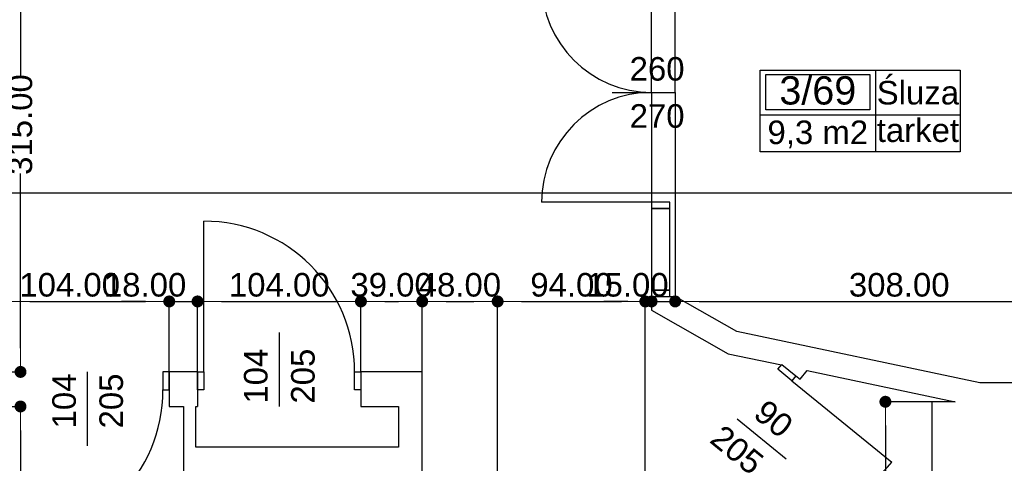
# Model space of a CAD drawing. Header units: millimetres. Extents: x -175445 to -20415, y -559200 to 231527.
# Tile 191 of 256: x -101623 to -95356, y -108348 to -105524. Entities that reach past the tile are written whole.
import ezdxf
from ezdxf.enums import TextEntityAlignment as Align

# ---------------------------------------------------------------- set-up
doc = ezdxf.new("R2010")
doc.units = ezdxf.units.MM
doc.header["$MEASUREMENT"] = 0
for name, color, linetype in [('Drzwi', 7, 'Continuous'), ('Obiekt', 7, 'Continuous'), ('Płaszczyzna odcinająca', 7, 'Continuous'), ('Strefa', 7, 'Continuous'), ('Słup', 7, 'Continuous'), ('Wymiary', 63, 'Continuous'), ('Ściana', 7, 'Continuous')]:
    doc.layers.add(name, color=color, linetype=linetype)
doc.styles.add('Arial', font='txt')
doc.dimstyles.new('GENERATED_STYLE__1', dxfattribs={"dimtxt": 150, "dimasz": 152, "dimexe": 0.18, "dimexo": 0, "dimgap": 0.09, "dimtad": 1, "dimtih": 1, "dimtoh": 1, "dimlfac": 0.1, "dimzin": 0, "dimdsep": 46, "dimtxsty": 'Arial', "dimblk": 'ARROWHEAD_11', "dimblk1": 'ARROWHEAD_11', "dimblk2": 'ARROWHEAD_11', "dimcen": 0.09, "dimclrd": 114, "dimclre": 114, "dimclrt": 114, "dimazin": 0, "dimtfac": 1, "dimtdec": 4, "dimtmove": 0, "dimatfit": 3, "dimfxl": 1, "dimtolj": 1, "dimtzin": 0, "dimarcsym": 0})
doc.dimstyles.new('GENERATED_STYLE__3', dxfattribs={"dimtxt": 150, "dimasz": 152, "dimexe": 0.18, "dimexo": 0, "dimgap": 0.09, "dimtad": 1, "dimlfac": 0.1, "dimzin": 0, "dimdsep": 46, "dimtxsty": 'Arial', "dimblk": 'ARROWHEAD_11', "dimblk1": 'ARROWHEAD_11', "dimblk2": 'ARROWHEAD_11', "dimcen": 0.09, "dimclrd": 114, "dimclre": 114, "dimclrt": 114, "dimazin": 0, "dimtfac": 1, "dimtdec": 4, "dimtmove": 2, "dimatfit": 3, "dimfxl": 1, "dimtolj": 1, "dimtzin": 0, "dimarcsym": 0})

# ---------------------------------------------------------------- blocks, each defined once
blk = doc.blocks.new('Śluza_3_69_71', base_point=(-90483, 22786.9))
at = {"layer": 'Strefa'}
for p, q in [((-91217.1, 23069.7), (-89943, 23069.7)), ((-91217.1, 22551.1), (-91217.1, 23069.7)), ((-90483, 23069.7), (-90483, 22551.1)), ((-89943, 23069.7), (-89943, 22551.1)), ((-91180.4, 23043.8), (-90519.7, 23043.8)), ((-91180.4, 22817.5), (-91180.4, 23043.8)), ((-90519.7, 23043.8), (-90519.7, 22817.5)), ((-90519.7, 22817.5), (-91180.4, 22817.5)), ((-91217.1, 22786.9), (-89943, 22786.9)), ((-89943, 22551.1), (-91217.1, 22551.1))]:
    blk.add_line(p, q, dxfattribs=at)
at = {"layer": 'Strefa', "style": 'Arial'}
for tag, height, p in [('ROOM_NUMBER', 180, (-90850.1, 22941.7)), ('ROOM_NAME', 150, (-90213, 22927.1)), ('ROOM_CALC_AREA', 150, (-90850.1, 22674.8)), ('floor_f', 150, (-90213, 22688.2))]:
    blk.add_attdef(tag, text='', height=height, dxfattribs=at).set_placement(p, align=Align.MIDDLE_CENTER)
blk = doc.blocks.new('ARROWHEAD_11')
at = {"color": 0, "linetype": 'Continuous', "lineweight": 0}
blk.add_line((0, 0), (-1, 0), dxfattribs=at)
at = {"color": 0, "linetype": 'Continuous', "lineweight": 0, "const_width": 0.25, "flags": 128}
blk.add_lwpolyline([(-0.125, 0, 1), (0.125, 0, 1)], format="xyb", close=True, dxfattribs=at)
blk = doc.blocks.new('*D3266')
at = {"layer": 'Defpoints', "color": 0}
for p in [(-101710.7, -107986.6), (-101617.4, -107986.6), (-101810.7, -112486.6)]:
    blk.add_point(p, dxfattribs=at)
at = {"layer": 'Wymiary', "color": 114, "lineweight": -2}
for p, q in [((-101710.7, -107986.6), (-101617.2, -107986.6)), ((-101617.4, -108138.6), (-101617.4, -109922.4)), ((-101617.4, -112334.6), (-101617.4, -110550.8)), ((-101810.7, -112486.6), (-101617.2, -112486.6))]:
    blk.add_line(p, q, dxfattribs=at)
at = {"layer": 'Wymiary', "color": 114, "lineweight": -2, "xscale": 152, "yscale": 152, "zscale": 152}
for p, rotation in [((-101617.4, -107986.6), 90), ((-101617.4, -112486.6), 270)]:
    blk.add_blockref('ARROWHEAD_11', p, dxfattribs=dict(at, rotation=rotation))
at = {"layer": 'Wymiary', "color": 114, "lineweight": 13, "insert": (-101617.4, -110236.6), "char_height": 150, "attachment_point": 5, "rotation": 90, "style": 'Arial'}
blk.add_mtext('\\A1;450.00', dxfattribs=at)
blk = doc.blocks.new('*D3269')
at = {"layer": 'Defpoints', "color": 0}
for p in [(-96112.8, -107956.6), (-95816.4, -107956.6), (-95816.4, -109506.6)]:
    blk.add_point(p, dxfattribs=at)
at = {"layer": 'Wymiary', "color": 114, "lineweight": -2}
for p, q in [((-95816.4, -107956.6), (-96113, -107956.6)), ((-96112.8, -108108.6), (-96112.8, -108427.5)), ((-96112.8, -109354.6), (-96112.8, -109035.7)), ((-95816.4, -109506.6), (-96113, -109506.6))]:
    blk.add_line(p, q, dxfattribs=at)
at = {"layer": 'Wymiary', "color": 114, "lineweight": -2, "xscale": 152, "yscale": 152, "zscale": 152}
for p, rotation in [((-96112.8, -107956.6), 90), ((-96112.8, -109506.6), 270)]:
    blk.add_blockref('ARROWHEAD_11', p, dxfattribs=dict(at, rotation=rotation))
at = {"layer": 'Wymiary', "color": 114, "lineweight": 13, "insert": (-96112.8, -108731.6), "char_height": 150, "attachment_point": 5, "rotation": 90, "style": 'Arial'}
blk.add_mtext('\\A1;155.00', dxfattribs=at)
blk = doc.blocks.new('*D3355')
at = {"layer": 'Defpoints', "color": 0}
for p in [(-103050.7, -104616.6), (-101617.4, -104616.6), (-104415.7, -107766.6)]:
    blk.add_point(p, dxfattribs=at)
at = {"layer": 'Wymiary', "color": 114, "lineweight": -2}
for p, q in [((-103050.7, -104616.6), (-101617.2, -104616.6)), ((-101617.4, -104768.6), (-101617.4, -105880.5)), ((-101617.4, -107614.6), (-101617.4, -106502.7)), ((-104415.7, -107766.6), (-101617.2, -107766.6))]:
    blk.add_line(p, q, dxfattribs=at)
at = {"layer": 'Wymiary', "color": 114, "lineweight": -2, "xscale": 152, "yscale": 152, "zscale": 152}
for p, rotation in [((-101617.4, -104616.6), 90), ((-101617.4, -107766.6), 270)]:
    blk.add_blockref('ARROWHEAD_11', p, dxfattribs=dict(at, rotation=rotation))
at = {"layer": 'Wymiary', "color": 114, "lineweight": 13, "insert": (-101617.4, -106191.6), "char_height": 150, "attachment_point": 5, "rotation": 90, "style": 'Arial'}
blk.add_mtext('\\A1;315.00', dxfattribs=at)
blk = doc.blocks.new('*D3757')
at = {"layer": 'Defpoints', "color": 0}
for p in [(-99050.7, -104686.6), (-97600.7, -105149.3), (-97600.7, -105986.6)]:
    blk.add_point(p, dxfattribs=at)
at = {"layer": 'Wymiary', "color": 114, "lineweight": -2}
for p, q in [((-99050.7, -104686.6), (-99050.7, -105149.5)), ((-98898.7, -105149.3), (-97752.7, -105149.3)), ((-97600.7, -105986.6), (-97600.7, -105149.1))]:
    blk.add_line(p, q, dxfattribs=at)
at = {"layer": 'Wymiary', "color": 114, "lineweight": -2, "xscale": 152, "yscale": 152, "zscale": 152, "rotation": 180}
blk.add_blockref('ARROWHEAD_11', (-99050.7, -105149.3), dxfattribs=at)
at = {"layer": 'Wymiary', "color": 114, "lineweight": -2, "xscale": 152, "yscale": 152, "zscale": 152}
blk.add_blockref('ARROWHEAD_11', (-97600.7, -105149.3), dxfattribs=at)
at = {"layer": 'Wymiary', "color": 114, "lineweight": 13, "insert": (-98439.6, -105044.3), "char_height": 150, "attachment_point": 5, "style": 'Arial'}
blk.add_mtext('\\A1;145.00', dxfattribs=at)
blk = doc.blocks.new('*D3758')
at = {"layer": 'Defpoints', "color": 0}
for p in [(-97450.7, -105149.3), (-97600.7, -105986.6), (-97450.7, -105986.6)]:
    blk.add_point(p, dxfattribs=at)
at = {"layer": 'Wymiary', "color": 114, "lineweight": -2}
for p, q in [((-97752.7, -105149.3), (-97904.7, -105149.3)), ((-97600.7, -105986.6), (-97600.7, -105149.1)), ((-97600.7, -105149.3), (-97450.7, -105149.3)), ((-97450.7, -105986.6), (-97450.7, -105149.1)), ((-97298.7, -105149.3), (-97146.7, -105149.3))]:
    blk.add_line(p, q, dxfattribs=at)
at = {"layer": 'Wymiary', "color": 114, "lineweight": -2, "xscale": 152, "yscale": 152, "zscale": 152}
blk.add_blockref('ARROWHEAD_11', (-97600.7, -105149.3), dxfattribs=at)
at = {"layer": 'Wymiary', "color": 114, "lineweight": -2, "xscale": 152, "yscale": 152, "zscale": 152, "rotation": 180}
blk.add_blockref('ARROWHEAD_11', (-97450.7, -105149.3), dxfattribs=at)
at = {"layer": 'Wymiary', "color": 114, "lineweight": 13, "insert": (-97754.6, -105044.3), "char_height": 150, "attachment_point": 5, "style": 'Arial'}
blk.add_mtext('\\A1;15.00', dxfattribs=at)
blk = doc.blocks.new('*D3759')
at = {"layer": 'Defpoints', "color": 0}
for p in [(-94370.7, -105149.3), (-97450.7, -105986.6), (-94370.7, -106261.6)]:
    blk.add_point(p, dxfattribs=at)
at = {"layer": 'Wymiary', "color": 114, "lineweight": -2}
for p, q in [((-97450.7, -105986.6), (-97450.7, -105149.1)), ((-97298.7, -105149.3), (-94522.7, -105149.3)), ((-94370.7, -106261.6), (-94370.7, -105149.1))]:
    blk.add_line(p, q, dxfattribs=at)
at = {"layer": 'Wymiary', "color": 114, "lineweight": -2, "xscale": 152, "yscale": 152, "zscale": 152, "rotation": 180}
blk.add_blockref('ARROWHEAD_11', (-97450.7, -105149.3), dxfattribs=at)
at = {"layer": 'Wymiary', "color": 114, "lineweight": -2, "xscale": 152, "yscale": 152, "zscale": 152}
blk.add_blockref('ARROWHEAD_11', (-94370.7, -105149.3), dxfattribs=at)
at = {"layer": 'Wymiary', "color": 114, "lineweight": 13, "insert": (-96024.6, -105044.3), "char_height": 150, "attachment_point": 5, "style": 'Arial'}
blk.add_mtext('\\A1;308.00', dxfattribs=at)
blk = doc.blocks.new('*D3794')
at = {"layer": 'Defpoints', "color": 0}
for p in [(-100670.7, -107317.9), (-101710.7, -107766.6), (-100670.7, -107766.6)]:
    blk.add_point(p, dxfattribs=at)
at = {"layer": 'Wymiary', "color": 114, "lineweight": -2}
for p, q in [((-101710.7, -107766.6), (-101710.7, -107317.7)), ((-101558.7, -107317.9), (-100822.7, -107317.9)), ((-100670.7, -107766.6), (-100670.7, -107317.7))]:
    blk.add_line(p, q, dxfattribs=at)
at = {"layer": 'Wymiary', "color": 114, "lineweight": -2, "xscale": 152, "yscale": 152, "zscale": 152, "rotation": 180}
blk.add_blockref('ARROWHEAD_11', (-101710.7, -107317.9), dxfattribs=at)
at = {"layer": 'Wymiary', "color": 114, "lineweight": -2, "xscale": 152, "yscale": 152, "zscale": 152}
blk.add_blockref('ARROWHEAD_11', (-100670.7, -107317.9), dxfattribs=at)
at = {"layer": 'Wymiary', "color": 114, "lineweight": 13, "insert": (-101304.6, -107212.9), "char_height": 150, "attachment_point": 5, "style": 'Arial'}
blk.add_mtext('\\A1;104.00', dxfattribs=at)
blk = doc.blocks.new('*D3795')
at = {"layer": 'Defpoints', "color": 0}
for p in [(-100490.7, -107317.9), (-100670.7, -107766.6), (-100490.7, -107766.6)]:
    blk.add_point(p, dxfattribs=at)
at = {"layer": 'Wymiary', "color": 114, "lineweight": -2}
for p, q in [((-100822.7, -107317.9), (-100974.7, -107317.9)), ((-100670.7, -107766.6), (-100670.7, -107317.7)), ((-100670.7, -107317.9), (-100490.7, -107317.9)), ((-100490.7, -107766.6), (-100490.7, -107317.7)), ((-100338.7, -107317.9), (-100186.7, -107317.9))]:
    blk.add_line(p, q, dxfattribs=at)
at = {"layer": 'Wymiary', "color": 114, "lineweight": -2, "xscale": 152, "yscale": 152, "zscale": 152}
blk.add_blockref('ARROWHEAD_11', (-100670.7, -107317.9), dxfattribs=at)
at = {"layer": 'Wymiary', "color": 114, "lineweight": -2, "xscale": 152, "yscale": 152, "zscale": 152, "rotation": 180}
blk.add_blockref('ARROWHEAD_11', (-100490.7, -107317.9), dxfattribs=at)
at = {"layer": 'Wymiary', "color": 114, "lineweight": 13, "insert": (-100824.6, -107212.9), "char_height": 150, "attachment_point": 5, "style": 'Arial'}
blk.add_mtext('\\A1;18.00', dxfattribs=at)
blk = doc.blocks.new('*D3796')
at = {"layer": 'Defpoints', "color": 0}
for p in [(-99450.7, -107317.9), (-100490.7, -107766.6), (-99450.7, -107766.6)]:
    blk.add_point(p, dxfattribs=at)
at = {"layer": 'Wymiary', "color": 114, "lineweight": -2}
for p, q in [((-100490.7, -107766.6), (-100490.7, -107317.7)), ((-100338.7, -107317.9), (-99602.7, -107317.9)), ((-99450.7, -107766.6), (-99450.7, -107317.7))]:
    blk.add_line(p, q, dxfattribs=at)
at = {"layer": 'Wymiary', "color": 114, "lineweight": -2, "xscale": 152, "yscale": 152, "zscale": 152, "rotation": 180}
blk.add_blockref('ARROWHEAD_11', (-100490.7, -107317.9), dxfattribs=at)
at = {"layer": 'Wymiary', "color": 114, "lineweight": -2, "xscale": 152, "yscale": 152, "zscale": 152}
blk.add_blockref('ARROWHEAD_11', (-99450.7, -107317.9), dxfattribs=at)
at = {"layer": 'Wymiary', "color": 114, "lineweight": 13, "insert": (-99970.7, -107212.9), "char_height": 150, "attachment_point": 5, "style": 'Arial'}
blk.add_mtext('\\A1;104.00', dxfattribs=at)
blk = doc.blocks.new('*D3797')
at = {"layer": 'Defpoints', "color": 0}
for p in [(-99060.7, -107317.9), (-99450.7, -107766.6), (-99060.7, -107766.6)]:
    blk.add_point(p, dxfattribs=at)
at = {"layer": 'Wymiary', "color": 114, "lineweight": -2}
for p, q in [((-99450.7, -107766.6), (-99450.7, -107317.7)), ((-99298.7, -107317.9), (-99212.7, -107317.9)), ((-99060.7, -107766.6), (-99060.7, -107317.7))]:
    blk.add_line(p, q, dxfattribs=at)
at = {"layer": 'Wymiary', "color": 114, "lineweight": -2, "xscale": 152, "yscale": 152, "zscale": 152, "rotation": 180}
blk.add_blockref('ARROWHEAD_11', (-99450.7, -107317.9), dxfattribs=at)
at = {"layer": 'Wymiary', "color": 114, "lineweight": -2, "xscale": 152, "yscale": 152, "zscale": 152}
blk.add_blockref('ARROWHEAD_11', (-99060.7, -107317.9), dxfattribs=at)
at = {"layer": 'Wymiary', "color": 114, "lineweight": 13, "insert": (-99255.7, -107212.9), "char_height": 150, "attachment_point": 5, "style": 'Arial'}
blk.add_mtext('\\A1;39.00', dxfattribs=at)
blk = doc.blocks.new('*D3798')
at = {"layer": 'Defpoints', "color": 0}
for p in [(-98580.7, -107317.9), (-99060.7, -107766.6), (-98580.7, -108486.6)]:
    blk.add_point(p, dxfattribs=at)
at = {"layer": 'Wymiary', "color": 114, "lineweight": -2}
for p, q in [((-99060.7, -107766.6), (-99060.7, -107317.7)), ((-98908.7, -107317.9), (-98732.7, -107317.9)), ((-98580.7, -108486.6), (-98580.7, -107317.7))]:
    blk.add_line(p, q, dxfattribs=at)
at = {"layer": 'Wymiary', "color": 114, "lineweight": -2, "xscale": 152, "yscale": 152, "zscale": 152, "rotation": 180}
blk.add_blockref('ARROWHEAD_11', (-99060.7, -107317.9), dxfattribs=at)
at = {"layer": 'Wymiary', "color": 114, "lineweight": -2, "xscale": 152, "yscale": 152, "zscale": 152}
blk.add_blockref('ARROWHEAD_11', (-98580.7, -107317.9), dxfattribs=at)
at = {"layer": 'Wymiary', "color": 114, "lineweight": 13, "insert": (-98820.7, -107212.9), "char_height": 150, "attachment_point": 5, "style": 'Arial'}
blk.add_mtext('\\A1;48.00', dxfattribs=at)
blk = doc.blocks.new('*D3799')
at = {"layer": 'Defpoints', "color": 0}
for p in [(-97640.7, -107317.9), (-98580.7, -108486.6), (-97640.7, -108486.6)]:
    blk.add_point(p, dxfattribs=at)
at = {"layer": 'Wymiary', "color": 114, "lineweight": -2}
for p, q in [((-98580.7, -108486.6), (-98580.7, -107317.7)), ((-98428.7, -107317.9), (-97792.7, -107317.9)), ((-97640.7, -108486.6), (-97640.7, -107317.7))]:
    blk.add_line(p, q, dxfattribs=at)
at = {"layer": 'Wymiary', "color": 114, "lineweight": -2, "xscale": 152, "yscale": 152, "zscale": 152, "rotation": 180}
blk.add_blockref('ARROWHEAD_11', (-98580.7, -107317.9), dxfattribs=at)
at = {"layer": 'Wymiary', "color": 114, "lineweight": -2, "xscale": 152, "yscale": 152, "zscale": 152}
blk.add_blockref('ARROWHEAD_11', (-97640.7, -107317.9), dxfattribs=at)
at = {"layer": 'Wymiary', "color": 114, "lineweight": 13, "insert": (-98110.7, -107212.9), "char_height": 150, "attachment_point": 5, "style": 'Arial'}
blk.add_mtext('\\A1;94.00', dxfattribs=at)
blk = doc.blocks.new('*D3860')
at = {"layer": 'Defpoints', "color": 0}
for p in [(-97600.7, -105986.6), (-97450.7, -105986.6), (-97450.7, -107317.9)]:
    blk.add_point(p, dxfattribs=at)
at = {"layer": 'Wymiary', "color": 114, "lineweight": -2}
for p, q in [((-97600.7, -105986.6), (-97600.7, -107318.1)), ((-97450.7, -105986.6), (-97450.7, -107318.1)), ((-97752.7, -107317.9), (-97904.7, -107317.9)), ((-97600.7, -107317.9), (-97450.7, -107317.9)), ((-97298.7, -107317.9), (-97146.7, -107317.9))]:
    blk.add_line(p, q, dxfattribs=at)
at = {"layer": 'Wymiary', "color": 114, "lineweight": -2, "xscale": 152, "yscale": 152, "zscale": 152}
blk.add_blockref('ARROWHEAD_11', (-97600.7, -107317.9), dxfattribs=at)
at = {"layer": 'Wymiary', "color": 114, "lineweight": -2, "xscale": 152, "yscale": 152, "zscale": 152, "rotation": 180}
blk.add_blockref('ARROWHEAD_11', (-97450.7, -107317.9), dxfattribs=at)
at = {"layer": 'Wymiary', "color": 114, "lineweight": 13, "insert": (-97754.6, -107212.9), "char_height": 150, "attachment_point": 5, "style": 'Arial'}
blk.add_mtext('\\A1;15.00', dxfattribs=at)
blk = doc.blocks.new('*D3861')
at = {"layer": 'Defpoints', "color": 0}
for p in [(-97450.7, -105986.6), (-94370.7, -106261.6), (-94370.7, -107317.9)]:
    blk.add_point(p, dxfattribs=at)
at = {"layer": 'Wymiary', "color": 114, "lineweight": -2}
for p, q in [((-97450.7, -105986.6), (-97450.7, -107318.1)), ((-94370.7, -106261.6), (-94370.7, -107318.1)), ((-97298.7, -107317.9), (-94522.7, -107317.9))]:
    blk.add_line(p, q, dxfattribs=at)
at = {"layer": 'Wymiary', "color": 114, "lineweight": -2, "xscale": 152, "yscale": 152, "zscale": 152, "rotation": 180}
blk.add_blockref('ARROWHEAD_11', (-97450.7, -107317.9), dxfattribs=at)
at = {"layer": 'Wymiary', "color": 114, "lineweight": -2, "xscale": 152, "yscale": 152, "zscale": 152}
blk.add_blockref('ARROWHEAD_11', (-94370.7, -107317.9), dxfattribs=at)
at = {"layer": 'Wymiary', "color": 114, "lineweight": 13, "insert": (-96024.6, -107212.9), "char_height": 150, "attachment_point": 5, "style": 'Arial'}
blk.add_mtext('\\A1;308.00', dxfattribs=at)

msp = doc.modelspace()

# ---------------------------------------------------------------- linework, layer by layer
at = {"layer": 'Drzwi'}
for p, q in [((-97600.722, -106686.604), (-98300.722, -106686.604)), ((-97485.722, -106686.604), (-97600.722, -106686.604)), ((-97600.722, -106686.604), (-97600.722, -106726.604)), ((-97485.722, -106726.604), (-97485.722, -106686.604)), ((-97485.722, -106726.604), (-97600.722, -106726.604)), ((-97600.722, -106726.604), (-97600.722, -107246.604)), ((-97600.722, -106726.604), (-97485.722, -106726.604)), ((-97485.722, -107246.604), (-97485.722, -106726.604)), ((-100450.722, -107766.604), (-100450.722, -106806.604)), ((-97600.722, -107246.604), (-97485.722, -107246.604)), ((-97485.722, -107246.604), (-97600.722, -107246.604)), ((-97600.722, -107246.604), (-97600.722, -107286.604)), ((-97600.722, -107286.604), (-97485.722, -107286.604)), ((-97600.722, -107286.604), (-97485.722, -107286.604)), ((-97485.722, -107286.604), (-97485.722, -107246.604)), ((-96797.587, -107749.818), (-96772.325, -107718.804)), ((-96772.325, -107718.804), (-96683.162, -107791.433)), ((-96772.325, -107718.804), (-96683.162, -107791.433)), ((-100670.722, -107766.604), (-100710.722, -107766.604)), ((-100710.722, -107766.604), (-100710.722, -107881.604)), ((-100670.722, -107881.604), (-100670.722, -107766.604)), ((-100670.722, -107766.604), (-100670.722, -107881.604)), ((-100490.722, -107766.604), (-100450.722, -107766.604)), ((-100490.722, -107881.604), (-100490.722, -107766.604)), ((-100490.722, -107766.604), (-100490.722, -107881.604)), ((-100450.722, -107766.604), (-100450.722, -107881.604)), ((-99490.722, -107881.604), (-99490.722, -107766.604)), ((-99490.722, -107766.604), (-99450.722, -107766.604)), ((-99450.722, -107766.604), (-99450.722, -107881.604)), ((-99450.722, -107766.604), (-99450.722, -107881.604)), ((-96708.424, -107822.446), (-96797.587, -107749.818)), ((-96683.162, -107791.433), (-96708.424, -107822.446)), ((-96708.424, -107822.446), (-96072.65, -108340.319)), ((-100710.722, -107881.604), (-100670.722, -107881.604)), ((-100450.722, -107881.604), (-100490.722, -107881.604)), ((-99450.722, -107881.604), (-99490.722, -107881.604))]:
    msp.add_line(p, q, dxfattribs=at)
for centre, radius, start, end in [((-97600.722, -105286.604), 700, 180, 270), ((-97600.722, -106686.604), 700, 90, 180), ((-100450.722, -107766.604), 960, 0, 90), ((-101670.722, -107881.604), 960, 270, 0), ((-96708.424, -107822.446), 820, 230.835261, 320.835261)]:
    msp.add_arc(centre, radius, start, end, dxfattribs=at)
at = {"layer": 'Obiekt'}
for p, q in [((-97852.1, -105986.604), (-97450.722, -105986.604)), ((-99970.722, -107515.226), (-99970.722, -107986.604)), ((-101190.722, -108237.983), (-101190.722, -107766.604)), ((-96745.322, -108321.196), (-97056.524, -108067.704))]:
    msp.add_line(p, q, dxfattribs=at)
at = {"layer": 'Płaszczyzna odcinająca'}
msp.add_line((-72997.99, -106628.897), (-170770.681, -106628.897), dxfattribs=at)
at = {"layer": 'Słup'}
for p, q in [((-95668.025, -107956.604), (-95816.389, -107956.604)), ((-95816.389, -107956.604), (-95816.389, -109506.604))]:
    msp.add_line(p, q, dxfattribs=at)
at = {"layer": 'Ściana'}
for p, q in [((-97600.722, -107286.604), (-97485.722, -107286.604)), ((-97485.722, -107286.604), (-97450.722, -107286.604)), ((-96772.325, -107718.804), (-96683.162, -107791.433)), ((-100670.722, -107766.604), (-100670.722, -107881.604)), ((-100490.722, -107766.604), (-100490.722, -107881.604)), ((-99450.722, -107766.604), (-99450.722, -107881.604)), ((-96683.162, -107791.433), (-96656.025, -107813.537)), ((-100670.722, -107881.604), (-100670.722, -107986.604)), ((-100490.722, -107881.604), (-100490.722, -107986.604)), ((-99450.722, -107881.604), (-99450.722, -107986.604))]:
    msp.add_line(p, q, dxfattribs=at)
at = {"layer": 'Ściana', "flags": 128}
for points in [[(-97600.722, -107286.604), (-97600.722, -107374.004)], [(-97059.233, -107508.497), (-97450.722, -107286.604)], [(-97600.722, -107374.004), (-97113.018, -107650.431)], [(-95510.722, -107836.604), (-97059.233, -107508.497)], [(-97113.018, -107650.431), (-96774.975, -107722.058)], [(-100490.722, -107766.604), (-100670.722, -107766.604)], [(-99060.722, -107766.604), (-99450.722, -107766.604)], [(-99060.722, -107986.604), (-99060.722, -107766.604)], [(-96656.025, -107813.537), (-96609.986, -107757.016)], [(-96609.986, -107757.016), (-95668.025, -107956.604)], [(-94370.722, -107836.604), (-95510.722, -107836.604)], [(-100670.722, -107986.604), (-100580.722, -107986.604)], [(-100580.722, -107986.604), (-100580.722, -108396.604)], [(-100500.722, -108246.604), (-100500.722, -107986.604)], [(-100500.722, -107986.604), (-100490.722, -107986.604)], [(-99450.722, -107986.604), (-99210.722, -107986.604)], [(-99210.722, -107986.604), (-99210.722, -108246.604)], [(-99060.722, -108486.604), (-99060.722, -107986.604)], [(-99210.722, -108246.604), (-100500.722, -108246.604)]]:
    msp.add_lwpolyline(points, dxfattribs=at)

# ---------------------------------------------------------------- block references
at = {"layer": 'Strefa'}
ref = msp.add_blockref('Śluza_3_69_71', (-96175.786, -106129.024), dxfattribs=at)
ref.add_attrib('ROOM_NAME', 'Śluza', dxfattribs={"color": 7, "height": 150, "style": 'Arial'}).set_placement((-95905.786, -105988.761), align=Align.MIDDLE_CENTER)
ref.add_attrib('ROOM_NUMBER', '3/69', dxfattribs={"color": 7, "height": 180, "style": 'Arial'}).set_placement((-96542.806, -105974.138), align=Align.MIDDLE_CENTER)
ref.add_attrib('ROOM_CALC_AREA', '9,3 m2', dxfattribs={"color": 7, "height": 150, "style": 'Arial'}).set_placement((-96542.806, -106241.078), align=Align.MIDDLE_CENTER)
ref.add_attrib('floor_f', 'tarket', dxfattribs={"color": 7, "height": 150, "style": 'Arial'}).set_placement((-95905.786, -106227.706), align=Align.MIDDLE_CENTER)

# ---------------------------------------------------------------- texts
at = {"layer": 'Obiekt', "char_height": 150, "attachment_point": 7, "style": 'Arial'}
for s, insert in [('\\A1;{\\fArial|b0|i0|c238|p38;260}', (-97740.548, -105914.072)), ('\\A1;{\\fArial|b0|i0|c238|p38;270}', (-97740.548, -106214.072))]:
    msp.add_mtext(s, dxfattribs=dict(at, insert=insert))
for s, insert, rotation in [('\\A1;{\\fArial|b0|i0|c238|p38;104}', (-100043.254, -107968.265), 90), ('\\A1;{\\fArial|b0|i0|c238|p38;205}', (-99743.254, -107968.265), 90), ('\\A1;{\\fArial|b0|i0|c238|p38;104}', (-101263.254, -108126.431), 90), ('\\A1;{\\fArial|b0|i0|c238|p38;205}', (-100963.254, -108126.431), 90), ('\\A1;{\\fArial|b0|i0|c238|p38;90}', (-96962.515, -108050.73), 320.835261), ('\\A1;{\\fArial|b0|i0|c238|p38;205}', (-97240.236, -108211.441), 320.835261)]:
    msp.add_mtext(s, dxfattribs=dict(at, insert=insert, rotation=rotation))

# ---------------------------------------------------------------- dimensions: what is measured, and where the dimension line sits
at = {"layer": 'Wymiary', "color": 114, "lineweight": 13}
for base, p1, p2, picture, middle in [((-101617.408, -104616.604), (-104415.722, -107766.604), (-103050.722, -104616.604), '*D3355', (-101617.408, -106191.604)), ((-101617.408, -107986.604), (-101810.722, -112486.604), (-101710.722, -107986.604), '*D3266', (-101617.408, -110236.604)), ((-96112.841, -107956.604), (-95816.389, -109506.604), (-95816.389, -107956.604), '*D3269', (-96112.841, -108731.604))]:
    dim = msp.add_linear_dim(base=base, p1=p1, p2=p2, angle=90, dimstyle='GENERATED_STYLE__1', dxfattribs=at)
    dim.commit()
    dim.dimension.update_dxf_attribs({"geometry": picture, "text_midpoint": middle, "dimtype": 160, "text_rotation": 90})
for base, p1, p2, picture, middle in [((-97600.722, -105149.323), (-99050.722, -104686.604), (-97600.722, -105986.604), '*D3757', (-98439.551, -105044.323)), ((-97450.722, -105149.323), (-97600.722, -105986.604), (-97450.722, -105986.604), '*D3758', (-97754.551, -105044.323)), ((-94370.722, -105149.323), (-97450.722, -105986.604), (-94370.722, -106261.604), '*D3759', (-96024.551, -105044.323)), ((-97450.722, -107317.915), (-97600.722, -105986.604), (-97450.722, -105986.604), '*D3860', (-97754.551, -107212.915)), ((-94370.722, -107317.915), (-97450.722, -105986.604), (-94370.722, -106261.604), '*D3861', (-96024.551, -107212.915)), ((-100670.722, -107317.915), (-101710.722, -107766.604), (-100670.722, -107766.604), '*D3794', (-101304.551, -107212.915)), ((-100490.722, -107317.915), (-100670.722, -107766.604), (-100490.722, -107766.604), '*D3795', (-100824.551, -107212.915)), ((-99450.722, -107317.915), (-100490.722, -107766.604), (-99450.722, -107766.604), '*D3796', (-99970.722, -107212.915)), ((-99060.722, -107317.915), (-99450.722, -107766.604), (-99060.722, -107766.604), '*D3797', (-99255.722, -107212.915)), ((-98580.722, -107317.915), (-99060.722, -107766.604), (-98580.722, -108486.604), '*D3798', (-98820.722, -107212.915)), ((-97640.722, -107317.915), (-98580.722, -108486.604), (-97640.722, -108486.604), '*D3799', (-98110.722, -107212.915))]:
    dim = msp.add_linear_dim(base=base, p1=p1, p2=p2, dimstyle='GENERATED_STYLE__3', dxfattribs=at)
    dim.commit()
    dim.dimension.update_dxf_attribs({"geometry": picture, "text_midpoint": middle, "dimtype": 160})

doc.saveas('drawing.dxf')
